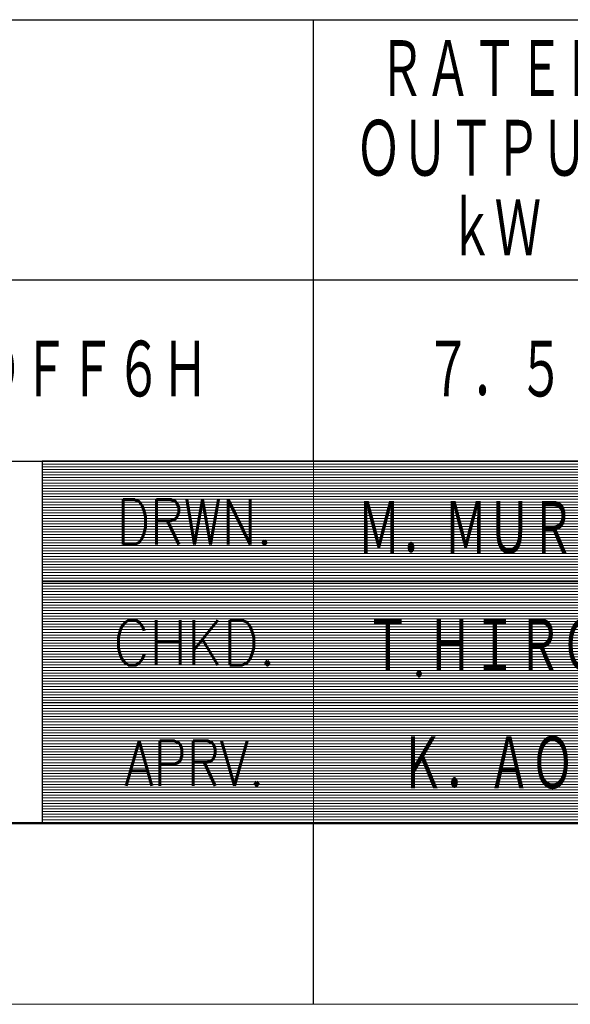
# Model space of a CAD drawing. Header units: millimetres. Extents: x 0 to 1733, y 0 to 1188.
# Tile 12 of 157: x 775 to 897, y 0 to 218. Entities that reach past the tile are written whole.
import ezdxf

# ---------------------------------------------------------------- set-up
doc = ezdxf.new("R2010")
doc.units = ezdxf.units.MM
doc.header["$LTSCALE"] = 0.727559
doc.layers.add('NoLayerName_001', color=7, linetype='Continuous')
doc.styles.get("Standard").update_dxf_attribs({"font": 'txt', "bigfont": 'extfont2'})

# ---------------------------------------------------------------- blocks, each defined once
blk = doc.blocks.new('JZB_0007')
at = {"layer": 'NoLayerName_001', "color": 3, "lineweight": 13, "char_height": 3.27, "attachment_point": 5}
for s, insert in [('\\A1;\\W0.6667;Ｍ．ＭＵＲＡＫＩ', (84.818, 14.635)), ('\\A1;\\W0.6870;Ｔ.ＨＩＲＯＳＥ', (84.818, 8.135)), ('\\A1;\\W0.6667;Ｋ．ＡＯＫＩ', (84.818, 1.635))]:
    blk.add_mtext(s, dxfattribs=dict(at, insert=insert))
blk = doc.blocks.new('*X119')
at = {"color": 7, "linetype": 'Continuous', "lineweight": 13}
for p, q in [((0, 19.8), (40, 19.8)), ((0, 19.65), (40, 19.65)), ((0, 19.5), (40, 19.5)), ((0, 19.35), (40, 19.35)), ((0, 19.2), (40, 19.2)), ((0, 19.05), (40, 19.05)), ((0, 18.9), (40, 18.9)), ((0, 18.75), (40, 18.75)), ((0, 18.6), (40, 18.6)), ((0, 18.45), (40, 18.45)), ((0, 18.3), (40, 18.3)), ((0, 18.15), (40, 18.15)), ((0, 18), (40, 18)), ((0, 17.85), (40, 17.85)), ((0, 17.7), (40, 17.7)), ((0, 17.55), (40, 17.55)), ((0, 17.4), (40, 17.4)), ((0, 17.25), (40, 17.25)), ((0, 17.1), (40, 17.1)), ((0, 16.95), (40, 16.95)), ((0, 16.8), (40, 16.8)), ((0, 16.65), (40, 16.65)), ((0, 16.5), (40, 16.5)), ((0, 16.35), (40, 16.35)), ((0, 16.2), (40, 16.2)), ((0, 16.05), (40, 16.05)), ((0, 15.9), (40, 15.9)), ((0, 15.75), (40, 15.75)), ((0, 15.6), (40, 15.6)), ((0, 15.45), (40, 15.45)), ((0, 15.3), (40, 15.3)), ((0, 15.15), (40, 15.15)), ((0, 15), (40, 15)), ((0, 14.85), (40, 14.85)), ((0, 14.7), (40, 14.7)), ((0, 14.55), (40, 14.55)), ((0, 14.4), (40, 14.4)), ((0, 14.25), (40, 14.25)), ((0, 14.1), (40, 14.1)), ((0, 13.95), (40, 13.95)), ((0, 13.8), (40, 13.8)), ((0, 13.65), (40, 13.65)), ((0, 13.5), (40, 13.5)), ((0, 13.35), (40, 13.35)), ((0, 13.2), (40, 13.2)), ((0, 13.05), (40, 13.05)), ((0, 12.9), (40, 12.9)), ((0, 12.75), (40, 12.75)), ((0, 12.6), (40, 12.6)), ((0, 12.45), (40, 12.45)), ((0, 12.3), (40, 12.3)), ((0, 12.15), (40, 12.15)), ((0, 12), (40, 12)), ((0, 11.85), (40, 11.85)), ((0, 11.7), (40, 11.7)), ((0, 11.55), (40, 11.55)), ((0, 11.4), (40, 11.4)), ((0, 11.25), (40, 11.25)), ((0, 11.1), (40, 11.1)), ((0, 10.95), (40, 10.95)), ((0, 10.8), (40, 10.8)), ((0, 10.65), (40, 10.65)), ((0, 10.5), (40, 10.5)), ((0, 10.35), (40, 10.35)), ((0, 10.2), (40, 10.2)), ((0, 10.05), (40, 10.05)), ((0, 9.9), (40, 9.9)), ((0, 9.75), (40, 9.75)), ((0, 9.6), (40, 9.6)), ((0, 9.45), (40, 9.45)), ((0, 9.3), (40, 9.3)), ((0, 9.15), (40, 9.15)), ((0, 9), (40, 9)), ((0, 8.85), (40, 8.85)), ((0, 8.7), (40, 8.7)), ((0, 8.55), (40, 8.55)), ((0, 8.4), (40, 8.4)), ((0, 8.25), (40, 8.25)), ((0, 8.1), (40, 8.1)), ((0, 7.95), (40, 7.95)), ((0, 7.8), (40, 7.8)), ((0, 7.65), (40, 7.65)), ((0, 7.5), (40, 7.5)), ((0, 7.35), (40, 7.35)), ((0, 7.2), (40, 7.2)), ((0, 7.05), (40, 7.05)), ((0, 6.9), (40, 6.9)), ((0, 6.75), (40, 6.75)), ((0, 6.6), (40, 6.6)), ((0, 6.45), (40, 6.45)), ((0, 6.3), (40, 6.3)), ((0, 6.15), (40, 6.15)), ((0, 6), (40, 6)), ((0, 5.85), (40, 5.85)), ((0, 5.7), (40, 5.7)), ((0, 5.55), (40, 5.55)), ((0, 5.4), (40, 5.4)), ((0, 5.25), (40, 5.25)), ((0, 5.1), (40, 5.1)), ((0, 4.95), (40, 4.95)), ((0, 4.8), (40, 4.8)), ((0, 4.65), (40, 4.65)), ((0, 4.5), (40, 4.5)), ((0, 4.35), (40, 4.35)), ((0, 4.2), (40, 4.2)), ((0, 4.05), (40, 4.05)), ((0, 3.9), (40, 3.9)), ((0, 3.75), (40, 3.75)), ((0, 3.6), (40, 3.6)), ((0, 3.45), (40, 3.45)), ((0, 3.3), (40, 3.3)), ((0, 3.15), (40, 3.15)), ((0, 3), (40, 3)), ((0, 2.85), (40, 2.85)), ((0, 2.7), (40, 2.7)), ((0, 2.55), (40, 2.55)), ((0, 2.4), (40, 2.4)), ((0, 2.25), (40, 2.25)), ((0, 2.1), (40, 2.1)), ((0, 1.95), (40, 1.95)), ((0, 1.8), (40, 1.8)), ((0, 1.65), (40, 1.65)), ((0, 1.5), (40, 1.5)), ((0, 1.35), (40, 1.35)), ((0, 1.2), (40, 1.2)), ((0, 1.05), (40, 1.05)), ((0, 0.9), (40, 0.9)), ((0, 0.75), (40, 0.75)), ((0, 0.6), (40, 0.6)), ((0, 0.45), (40, 0.45)), ((0, 0.3), (40, 0.3)), ((0, 0.15), (40, 0.15)), ((0, 0), (40, 0))]:
    blk.add_line(p, q, dxfattribs=at)
blk = doc.blocks.new('JZB_0009')
at = {"layer": 'NoLayerName_001', "color": 7, "linetype": 'Continuous', "lineweight": 25}
for p, q in [((170, 20), (170, 0)), ((210, 20), (170, 20)), ((170, 0), (210, 0))]:
    blk.add_line(p, q, dxfattribs=at)
blk.add_blockref('*X119', (170, 0.05))

msp = doc.modelspace()

# ---------------------------------------------------------------- linework, layer by layer
at = {"layer": 'NoLayerName_001', "color": 7, "linetype": 'Continuous', "lineweight": 25}
for p, q in [((660.00004622, 217.59998831), (1639.999959, 217.59998831)), ((840.0000302, 119.999997), (840.0000302, 217.59998831)), ((1639.999959, 159.99999344), (660.00004622, 159.99999344)), ((100, 120), (1640, 120)), ((659.9999835, 119.999997), (1639.999959, 119.999997)), ((660.00004622, 119.999997), (1639.999959, 119.999997)), ((840, 0), (840, 40))]:
    msp.add_line(p, q, dxfattribs=at)
at = {"layer": 'NoLayerName_001', "color": 2, "linetype": 'Continuous', "lineweight": 13}
for p, q in [((779.99999452, 120), (779.99999452, 40)), ((840, 40), (840, 120)), ((940.00000051, 93.3332), (779.99999953, 93.3332)), ((940.00000043, 66.67500067), (779.9999984, 66.67500067))]:
    msp.add_line(p, q, dxfattribs=at)
at = {"layer": 'NoLayerName_001', "color": 7, "linetype": 'Continuous', "lineweight": 50}
msp.add_line((1640, 40), (100, 40), dxfattribs=at)
at = {"layer": 'NoLayerName_001', "color": 7, "linetype": 'Continuous', "lineweight": 13}
msp.add_line((1680, 0), (0, 0), dxfattribs=at)

# ---------------------------------------------------------------- block references
at = {"layer": 'NoLayerName_001', "xscale": 4, "yscale": 4, "zscale": 4}
for name, p in [('JZB_0009', (100, 40)), ('JZB_0007', (548.72998047, 46.45999908))]:
    msp.add_blockref(name, p, dxfattribs=at)

# ---------------------------------------------------------------- texts
at = {"layer": 'NoLayerName_001', "color": 7, "lineweight": 13, "char_height": 14, "attachment_point": 5}
for s, insert in [('\\A1;\\W0.6667;ＲＡＴＥＤ', (880.00002626, 206.39999027)), ('\\A1;\\W0.6667;ＯＵＴＰＵＴ', (880.00002615, 188.79999184)), ('\\A1;\\W0.6667;ｋＷ', (880.00002668, 171.1999929)), ('\\A1;\\W0.6667;ＳＧＭ７Ｇ－７５ＤＦＦ６Ｈ', (749.99997894, 139.99999655)), ('\\A1;\\W0.6667;７．５', (879.99997747, 139.99999718))]:
    msp.add_mtext(s, dxfattribs=dict(at, insert=insert))
at = {"layer": 'NoLayerName_001', "color": 2, "lineweight": 13, "char_height": 10, "attachment_point": 8}
for s, insert in [('\\A1;\\W0.8191;DRWN.', (813.71602652, 101.58897617)), ('\\A1;\\W0.8821;CHKD.', (813.71602652, 74.92257617)), ('\\A1;\\W0.8191;APRV.', (813.71602652, 48.25617617))]:
    msp.add_mtext(s, dxfattribs=dict(at, insert=insert))

doc.saveas('drawing.dxf')
